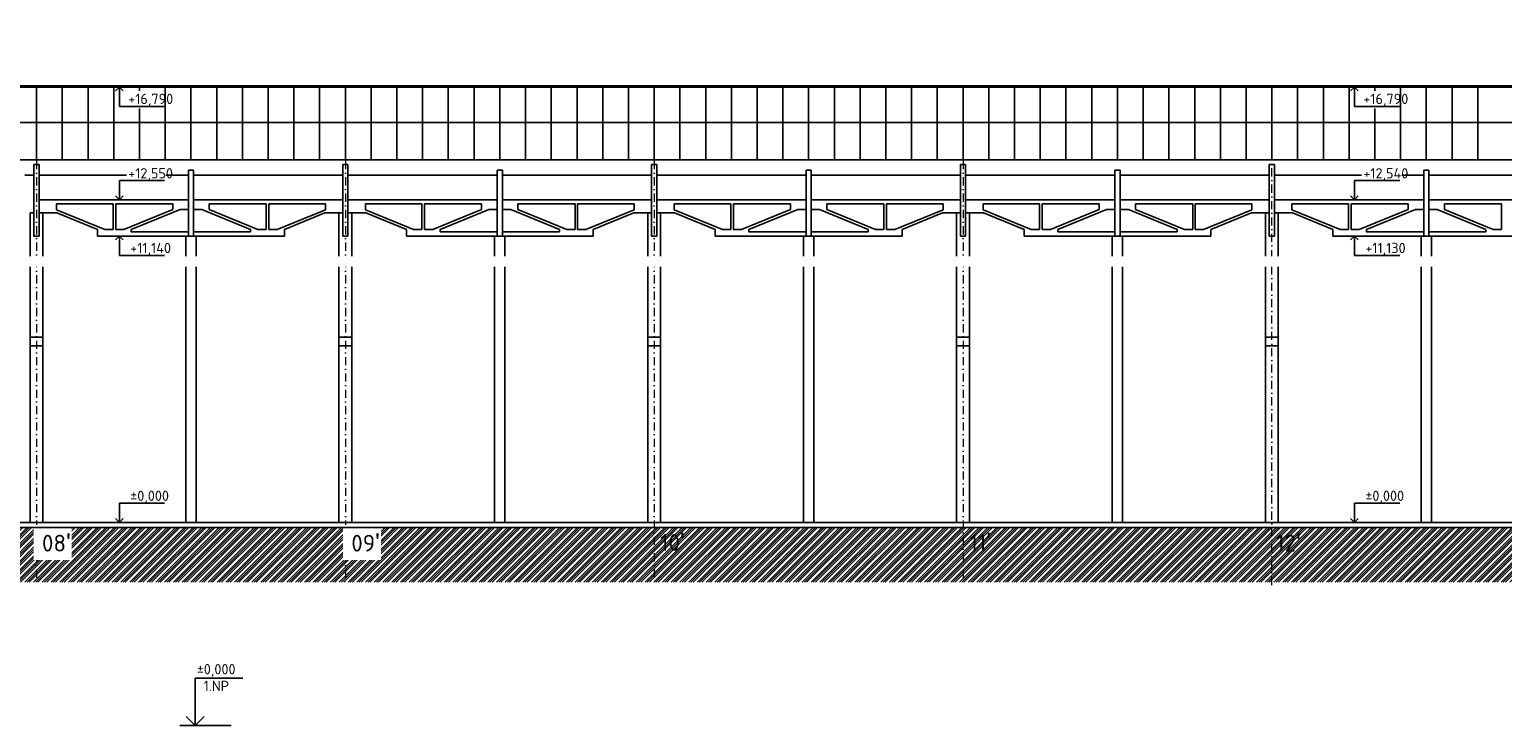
# Model space of a CAD drawing. Header units: millimetres. Extents: x -29085 to 3627694, y -159961 to 2281735.
# Tile 92 of 229: x 292204 to 349441, y 41753 to 68798. Entities that reach past the tile are written whole.
import ezdxf
from ezdxf import colors
from ezdxf.entities.mleader import LeaderData, LeaderLine
from ezdxf.enums import TextEntityAlignment as Align
from ezdxf.math import Vec2, Vec3

# ---------------------------------------------------------------- set-up
doc = ezdxf.new("R2010")
doc.units = ezdxf.units.MM
doc.linetypes.add('DASHDOT', pattern=[25.4, 12.7, -6.35, 0, -6.35])
doc.styles.add('A99_kota', font='isocpeur.ttf', dxfattribs={"height": 2})
doc.styles.add('A99_popis', font='isocpeur.ttf')
doc.styles.add('ad_popis 100', font='isocpeur.ttf', dxfattribs={"height": 200})

# ---------------------------------------------------------------- blocks, each defined once
blk = doc.blocks.new('*U50')
at = {"color": 0, "linetype": 'ByBlock', "lineweight": -2}
blk.add_line((-3, 0), (7, 0), dxfattribs=at)
for points in [[(0, 0), (0, 9.2), (0, 9.2), (9.21, 9.2)], [(-1.75, 1.75), (0, 0), (1.75, 1.75)]]:
    blk.add_lwpolyline(points, dxfattribs=at)
at = {"color": 0, "linetype": 'ByBlock', "lineweight": -2, "style": 'A99_kota'}
blk.add_attdef('VYSKA', text='', height=2, dxfattribs=at).set_placement((7.82, 11.95), align=Align.TOP_RIGHT)
blk.add_attdef('POPIS_001', (6.22, 6.7), '', height=2, dxfattribs=at)

msp = doc.modelspace()

# ---------------------------------------------------------------- hatches: boundary and pattern name
at = {"linetype": 'Continuous', "lineweight": 0}
h = msp.add_hatch(dxfattribs=at)
h.set_pattern_fill('ZEM_PUVODNI', color=251, scale=0.3, angle=90)
h.set_pattern_definition([(225, (-794946.05, 268613.25), (169.705627, -169.705627), []), (225, (-795030.9, 268613.25), (169.705627, -169.705627), []), (225, (-795115.76, 268613.25), (169.705627, -169.705627), [])])
h.paths.add_polyline_path([(210059, 49348.3), (210059, 47323.3), (369396.5, 47323.3), (369396.5, 49228.3), (365029, 49228.3), (365029, 49448.3), (219829, 49448.3), (219829, 49348.3), (219379, 49348.3)])

# ---------------------------------------------------------------- linework, layer by layer
at = {"color": 251}
for p, q in [((358429, 66610.6), (225979, 66610.6)), ((358379, 66560.6), (226029, 66560.6)), ((292479, 63729.2), (292479, 66560.6)), ((293479, 63729.2), (293479, 66560.6)), ((294479, 63729.2), (294479, 66560.6)), ((295479, 63729.2), (295479, 66560.6)), ((295697.4, 66560.6), (295547.8, 66410.7)), ((295697.4, 66560.6), (295697.4, 65811.7)), ((295697.4, 66560.6), (295846.9, 66410.7)), ((296479, 66413.8), (296479, 66560.6)), ((297479, 63729.2), (297479, 66560.6)), ((298479, 63729.2), (298479, 66560.6)), ((299479, 63729.2), (299479, 66560.6)), ((300479, 63729.2), (300479, 66560.6)), ((301479, 63729.2), (301479, 66560.6)), ((302479, 63729.2), (302479, 66560.6)), ((303479, 63729.2), (303479, 66560.6)), ((304479, 63729.2), (304479, 66560.6)), ((305479, 63729.2), (305479, 66560.6)), ((306479, 63729.2), (306479, 66560.6)), ((307479, 63729.2), (307479, 66560.6)), ((308479, 63729.2), (308479, 66560.6)), ((309479, 63729.2), (309479, 66560.6)), ((310479, 63729.2), (310479, 66560.6)), ((311479, 63729.2), (311479, 66560.6)), ((312479, 63729.2), (312479, 66560.6)), ((313479, 63729.2), (313479, 66560.6)), ((314479, 63729.2), (314479, 66560.6)), ((315479, 63729.2), (315479, 66560.6)), ((316479, 63729.2), (316479, 66560.6)), ((317479, 63729.2), (317479, 66560.6)), ((318479, 63729.2), (318479, 66560.6)), ((319479, 63729.2), (319479, 66560.6)), ((320479, 63729.2), (320479, 66560.6)), ((321479, 63729.2), (321479, 66560.6)), ((322479, 63729.2), (322479, 66560.6)), ((323479, 63729.2), (323479, 66560.6)), ((324479, 63729.2), (324479, 66560.6)), ((325479, 63729.2), (325479, 66560.6)), ((326479, 63729.2), (326479, 66560.6)), ((327479, 63729.2), (327479, 66560.6)), ((328479, 63729.2), (328479, 66560.6)), ((329479, 63729.2), (329479, 66560.6)), ((330479, 63729.2), (330479, 66560.6)), ((331479, 63729.2), (331479, 66560.6)), ((332479, 63729.2), (332479, 66560.6)), ((333479, 63729.2), (333479, 66560.6)), ((334479, 63729.2), (334479, 66560.6)), ((335479, 63729.2), (335479, 66560.6)), ((336479, 63729.2), (336479, 66560.6)), ((337479, 63729.2), (337479, 66560.6)), ((338479, 63729.2), (338479, 66560.6)), ((339479, 63729.2), (339479, 66560.6)), ((340479, 63729.2), (340479, 66560.6)), ((341479, 63729.2), (341479, 66560.6)), ((342479, 63729.2), (342479, 66560.6)), ((343479, 63729.2), (343479, 66560.6)), ((343688.3, 66560.6), (343538.7, 66410.7)), ((343688.3, 66560.6), (343688.3, 65811.7)), ((343688.3, 66560.6), (343837.8, 66410.7)), ((344479, 66413.8), (344479, 66560.6)), ((345479, 63729.2), (345479, 66560.6)), ((346479, 63729.2), (346479, 66560.6)), ((347479, 63729.2), (347479, 66560.6)), ((348479, 63729.2), (348479, 66560.6)), ((295697.4, 65811.7), (297453.9, 65811.7)), ((296479, 63729.2), (296479, 65726.9)), ((343688.3, 65811.7), (345444.8, 65811.7)), ((344479, 63729.2), (344479, 65726.9)), ((226029, 65181.2), (358379, 65181.2)), ((226029, 63729.2), (358379, 63729.2)), ((292379, 60768.3), (292379, 63548.3)), ((292579, 63548.3), (292379, 63548.3)), ((292379, 60768.3), (292379, 63548.3)), ((292579, 63548.3), (292379, 63548.3)), ((292579, 60768.3), (292579, 63548.3)), ((292579, 60768.3), (292579, 63548.3)), ((304379, 60768.3), (304379, 63548.3)), ((304579, 63548.3), (304379, 63548.3)), ((304379, 60768.3), (304379, 63548.3)), ((304579, 63548.3), (304379, 63548.3)), ((304579, 60768.3), (304579, 63548.3)), ((304579, 60768.3), (304579, 63548.3)), ((316379, 60768.3), (316379, 63548.3)), ((316579, 63548.3), (316379, 63548.3)), ((316379, 60768.3), (316379, 63548.3)), ((316579, 63548.3), (316379, 63548.3)), ((316579, 60768.3), (316579, 63548.3)), ((316579, 60768.3), (316579, 63548.3)), ((328379, 60768.3), (328379, 63548.3)), ((328579, 63548.3), (328379, 63548.3)), ((328379, 60768.3), (328379, 63548.3)), ((328579, 63548.3), (328379, 63548.3)), ((328579, 60768.3), (328579, 63548.3)), ((328579, 60768.3), (328579, 63548.3)), ((340379, 60768.3), (340379, 63548.3)), ((340579, 63548.3), (340379, 63548.3)), ((340379, 60768.3), (340379, 63548.3)), ((340579, 63548.3), (340379, 63548.3)), ((340579, 60768.3), (340579, 63548.3)), ((340579, 60768.3), (340579, 63548.3)), ((292379, 63132.8), (292029, 63132.8)), ((295974.6, 63132.8), (292579, 63132.8)), ((298379, 63132.8), (297500.9, 63132.8)), ((298379, 60768.3), (298379, 63328.3)), ((298579, 63328.3), (298379, 63328.3)), ((298579, 60768.3), (298579, 63328.3)), ((304379, 63132.8), (298579, 63132.8)), ((310379, 63132.8), (304579, 63132.8)), ((310379, 60768.3), (310379, 63328.3)), ((310579, 63328.3), (310379, 63328.3)), ((310579, 60768.3), (310579, 63328.3)), ((316379, 63132.8), (310579, 63132.8)), ((322379, 63132.8), (316579, 63132.8)), ((322379, 60768.3), (322379, 63328.3)), ((322579, 63328.3), (322379, 63328.3)), ((322579, 60768.3), (322579, 63328.3)), ((328379, 63132.8), (322579, 63132.8)), ((334379, 63132.8), (328579, 63132.8)), ((334379, 60768.3), (334379, 63328.3)), ((334579, 63328.3), (334379, 63328.3)), ((334579, 60768.3), (334579, 63328.3)), ((340379, 63132.8), (334579, 63132.8)), ((343965.6, 63132.8), (340579, 63132.8)), ((346379, 63132.8), (345523.8, 63132.8)), ((346379, 60768.3), (346379, 63328.3)), ((346579, 63328.3), (346379, 63328.3)), ((346579, 60768.3), (346579, 63328.3)), ((352379, 63132.8), (346579, 63132.8)), ((295697.4, 62178.3), (295697.4, 62927.2)), ((295697.4, 62927.2), (297453.9, 62927.2)), ((343688.3, 62178.3), (343688.3, 62927.2)), ((343688.3, 62927.2), (345444.8, 62927.2)), ((298379, 62178.3), (292579, 62178.3)), ((295454, 62017.3), (293255.8, 62017.3)), ((293255.8, 61794.4), (293255.8, 62017.3)), ((295454, 61030.1), (295454, 62017.3)), ((295697.4, 62178.3), (295547.8, 62328.2)), ((297771.6, 62017.3), (295554, 62017.3)), ((295554, 61030.1), (295554, 62017.3)), ((295697.4, 62178.3), (295846.9, 62328.2)), ((297771.6, 61802.3), (297771.6, 62017.3)), ((304379, 62178.3), (298579, 62178.3)), ((301404, 62017.3), (299186.3, 62017.3)), ((299186.3, 61802.3), (299186.3, 62017.3)), ((301404, 61030.1), (301404, 62017.3)), ((303702.1, 62017.3), (301504, 62017.3)), ((301504, 61030.1), (301504, 62017.3)), ((303702.1, 61794.4), (303702.1, 62017.3)), ((310379, 62178.3), (304579, 62178.3)), ((307454, 62017.3), (305255.8, 62017.3)), ((305255.8, 61794.4), (305255.8, 62017.3)), ((307454, 61030.1), (307454, 62017.3)), ((309771.6, 62017.3), (307554, 62017.3)), ((307554, 61030.1), (307554, 62017.3)), ((309771.6, 61802.3), (309771.6, 62017.3)), ((316379, 62178.3), (310579, 62178.3)), ((313404, 62017.3), (311186.3, 62017.3)), ((311186.3, 61802.3), (311186.3, 62017.3)), ((313404, 61030.1), (313404, 62017.3)), ((315702.1, 62017.3), (313504, 62017.3)), ((313504, 61030.1), (313504, 62017.3)), ((315702.1, 61794.4), (315702.1, 62017.3)), ((322379, 62178.3), (316579, 62178.3)), ((319454, 62017.3), (317255.8, 62017.3)), ((317255.8, 61794.4), (317255.8, 62017.3)), ((319454, 61030.1), (319454, 62017.3)), ((321771.6, 62017.3), (319554, 62017.3)), ((319554, 61030.1), (319554, 62017.3)), ((321771.6, 61802.3), (321771.6, 62017.3)), ((328379, 62178.3), (322579, 62178.3)), ((325404, 62017.3), (323186.3, 62017.3)), ((323186.3, 61802.3), (323186.3, 62017.3)), ((325404, 61030.1), (325404, 62017.3)), ((327702.1, 62017.3), (325504, 62017.3)), ((325504, 61030.1), (325504, 62017.3)), ((327702.1, 61794.4), (327702.1, 62017.3)), ((334379, 62178.3), (328579, 62178.3)), ((331454, 62017.3), (329255.8, 62017.3)), ((329255.8, 61794.4), (329255.8, 62017.3)), ((331454, 61030.1), (331454, 62017.3)), ((333771.6, 62017.3), (331554, 62017.3)), ((331554, 61030.1), (331554, 62017.3)), ((333771.6, 61802.3), (333771.6, 62017.3)), ((340379, 62178.3), (334579, 62178.3)), ((337404, 62017.3), (335186.3, 62017.3)), ((335186.3, 61802.3), (335186.3, 62017.3)), ((337404, 61030.1), (337404, 62017.3)), ((339702.1, 62017.3), (337504, 62017.3)), ((337504, 61030.1), (337504, 62017.3)), ((339702.1, 61794.4), (339702.1, 62017.3)), ((346379, 62178.3), (340579, 62178.3)), ((343454, 62017.3), (341255.8, 62017.3)), ((341255.8, 61794.4), (341255.8, 62017.3)), ((343454, 61030.1), (343454, 62017.3)), ((343688.3, 62178.3), (343538.7, 62328.2)), ((345771.6, 62017.3), (343554, 62017.3)), ((343554, 61030.1), (343554, 62017.3)), ((343688.3, 62178.3), (343837.8, 62328.2)), ((345771.6, 61802.3), (345771.6, 62017.3)), ((352379, 62178.3), (346579, 62178.3)), ((349404, 62017.3), (347186.3, 62017.3)), ((347186.3, 61802.3), (347186.3, 62017.3)), ((349404, 61030.1), (349404, 62017.3)), ((292229, 49648.3), (292229, 61671.4)), ((292379, 61671.4), (292229, 61671.4)), ((292579, 61671.4), (293273.8, 61671.4)), ((292729, 49648.3), (292729, 61671.4)), ((295132.4, 61030.1), (293255.8, 61794.4)), ((294848.5, 61030.1), (293273.8, 61671.4)), ((295875.5, 61030.1), (297771.6, 61802.3)), ((296159.5, 61030.1), (298055.6, 61802.3)), ((298055.6, 61802.3), (298379, 61802.3)), ((298902.3, 61802.3), (298579, 61802.3)), ((300798.5, 61030.1), (298902.3, 61802.3)), ((301082.4, 61030.1), (299186.3, 61802.3)), ((301825.5, 61030.1), (303702.1, 61794.4)), ((302109.5, 61030.1), (303684.1, 61671.4)), ((304379, 61671.4), (303684.1, 61671.4)), ((304229, 49648.3), (304229, 61671.4)), ((304579, 61671.4), (305273.8, 61671.4)), ((304729, 49648.3), (304729, 61671.4)), ((307132.4, 61030.1), (305255.8, 61794.4)), ((306848.5, 61030.1), (305273.8, 61671.4)), ((307875.5, 61030.1), (309771.6, 61802.3)), ((308159.5, 61030.1), (310055.6, 61802.3)), ((310055.6, 61802.3), (310379, 61802.3)), ((310902.3, 61802.3), (310579, 61802.3)), ((312798.5, 61030.1), (310902.3, 61802.3)), ((313082.4, 61030.1), (311186.3, 61802.3)), ((313825.5, 61030.1), (315702.1, 61794.4)), ((314109.5, 61030.1), (315684.1, 61671.4)), ((316379, 61671.4), (315684.1, 61671.4)), ((316229, 49648.3), (316229, 61671.4)), ((316579, 61671.4), (317273.8, 61671.4)), ((316729, 49648.3), (316729, 61671.4)), ((319132.4, 61030.1), (317255.8, 61794.4)), ((318848.5, 61030.1), (317273.8, 61671.4)), ((319875.5, 61030.1), (321771.6, 61802.3)), ((320159.5, 61030.1), (322055.6, 61802.3)), ((322055.6, 61802.3), (322379, 61802.3)), ((322902.3, 61802.3), (322579, 61802.3)), ((324798.5, 61030.1), (322902.3, 61802.3)), ((325082.4, 61030.1), (323186.3, 61802.3)), ((325825.5, 61030.1), (327702.1, 61794.4)), ((326109.5, 61030.1), (327684.1, 61671.4)), ((328379, 61671.4), (327684.1, 61671.4)), ((328229, 49648.3), (328229, 61671.4)), ((328579, 61671.4), (329273.8, 61671.4)), ((328729, 49648.3), (328729, 61671.4)), ((331132.4, 61030.1), (329255.8, 61794.4)), ((330848.5, 61030.1), (329273.8, 61671.4)), ((331875.5, 61030.1), (333771.6, 61802.3)), ((332159.5, 61030.1), (334055.6, 61802.3)), ((334055.6, 61802.3), (334379, 61802.3)), ((334902.3, 61802.3), (334579, 61802.3)), ((336798.5, 61030.1), (334902.3, 61802.3)), ((337082.4, 61030.1), (335186.3, 61802.3)), ((337825.5, 61030.1), (339702.1, 61794.4)), ((338109.5, 61030.1), (339684.1, 61671.4)), ((340379, 61671.4), (339684.1, 61671.4)), ((340229, 49648.3), (340229, 61671.4)), ((340579, 61671.4), (341273.8, 61671.4)), ((340729, 49648.3), (340729, 61671.4)), ((343132.4, 61030.1), (341255.8, 61794.4)), ((342848.5, 61030.1), (341273.8, 61671.4)), ((343875.5, 61030.1), (345771.6, 61802.3)), ((344159.5, 61030.1), (346055.6, 61802.3)), ((346055.6, 61802.3), (346379, 61802.3)), ((346902.3, 61802.3), (346579, 61802.3)), ((348798.5, 61030.1), (346902.3, 61802.3)), ((349082.4, 61030.1), (347186.3, 61802.3)), ((292379, 60768.3), (292579, 60768.3)), ((294848.5, 60768.3), (294848.5, 61030.1)), ((302109.5, 60768.3), (294848.5, 60768.3)), ((295132.4, 61030.1), (295454, 61030.1)), ((295697.4, 60768.3), (295547.8, 60618.3)), ((295554, 61030.1), (295875.5, 61030.1)), ((295697.4, 60768.3), (295697.4, 60019.3)), ((295697.4, 60768.3), (295846.9, 60618.3)), ((296159.5, 61030.1), (296159.5, 60929.2)), ((298379, 60929.2), (296159.5, 60929.2)), ((298279, 49648.3), (298279, 60768.3)), ((298379, 60768.3), (298579, 60768.3)), ((300798.5, 60929.2), (298579, 60929.2)), ((298679, 49648.3), (298679, 60768.3)), ((300798.5, 61030.1), (300798.5, 60929.2)), ((301404, 61030.1), (301082.4, 61030.1)), ((301825.5, 61030.1), (301504, 61030.1)), ((302109.5, 60768.3), (302109.5, 61030.1)), ((304379, 60768.3), (304579, 60768.3)), ((306848.5, 60768.3), (306848.5, 61030.1)), ((314109.5, 60768.3), (306848.5, 60768.3)), ((307132.4, 61030.1), (307454, 61030.1)), ((307554, 61030.1), (307875.5, 61030.1)), ((308159.5, 61030.1), (308159.5, 60929.2)), ((310379, 60929.2), (308159.5, 60929.2)), ((310279, 49648.3), (310279, 60768.3)), ((310379, 60768.3), (310579, 60768.3)), ((312798.5, 60929.2), (310579, 60929.2)), ((310679, 49648.3), (310679, 60768.3)), ((312798.5, 61030.1), (312798.5, 60929.2)), ((313404, 61030.1), (313082.4, 61030.1)), ((313825.5, 61030.1), (313504, 61030.1)), ((314109.5, 60768.3), (314109.5, 61030.1)), ((316379, 60768.3), (316579, 60768.3)), ((318848.5, 60768.3), (318848.5, 61030.1)), ((326109.5, 60768.3), (318848.5, 60768.3)), ((319132.4, 61030.1), (319454, 61030.1)), ((319554, 61030.1), (319875.5, 61030.1)), ((320159.5, 61030.1), (320159.5, 60929.2)), ((322379, 60929.2), (320159.5, 60929.2)), ((322279, 49648.3), (322279, 60768.3)), ((322379, 60768.3), (322579, 60768.3)), ((324798.5, 60929.2), (322579, 60929.2)), ((322679, 49648.3), (322679, 60768.3)), ((324798.5, 61030.1), (324798.5, 60929.2)), ((325404, 61030.1), (325082.4, 61030.1)), ((325825.5, 61030.1), (325504, 61030.1)), ((326109.5, 60768.3), (326109.5, 61030.1)), ((328379, 60768.3), (328579, 60768.3)), ((330848.5, 60768.3), (330848.5, 61030.1)), ((338109.5, 60768.3), (330848.5, 60768.3)), ((331132.4, 61030.1), (331454, 61030.1)), ((331554, 61030.1), (331875.5, 61030.1)), ((332159.5, 61030.1), (332159.5, 60929.2)), ((334379, 60929.2), (332159.5, 60929.2)), ((334279, 49648.3), (334279, 60768.3)), ((334379, 60768.3), (334579, 60768.3)), ((336798.5, 60929.2), (334579, 60929.2)), ((334679, 49648.3), (334679, 60768.3)), ((336798.5, 61030.1), (336798.5, 60929.2)), ((337404, 61030.1), (337082.4, 61030.1)), ((337825.5, 61030.1), (337504, 61030.1)), ((338109.5, 60768.3), (338109.5, 61030.1)), ((340379, 60768.3), (340579, 60768.3)), ((342848.5, 60768.3), (342848.5, 61030.1)), ((350109.5, 60768.3), (342848.5, 60768.3)), ((343132.4, 61030.1), (343454, 61030.1)), ((343688.3, 60768.3), (343538.7, 60618.3)), ((343554, 61030.1), (343875.5, 61030.1)), ((343688.3, 60768.3), (343688.3, 60019.3)), ((343688.3, 60768.3), (343837.8, 60618.3)), ((344159.5, 61030.1), (344159.5, 60929.2)), ((346379, 60929.2), (344159.5, 60929.2)), ((346279, 49648.3), (346279, 60768.3)), ((346379, 60768.3), (346579, 60768.3)), ((348798.5, 60929.2), (346579, 60929.2)), ((346679, 49648.3), (346679, 60768.3)), ((348798.5, 61030.1), (348798.5, 60929.2)), ((349404, 61030.1), (349082.4, 61030.1)), ((295697.4, 60019.3), (297453.9, 60019.3)), ((343688.3, 60019.3), (345444.8, 60019.3)), ((292729, 56847.9), (292229, 56847.9)), ((304729, 56847.9), (304229, 56847.9)), ((316729, 56847.9), (316229, 56847.9)), ((328729, 56847.9), (328229, 56847.9)), ((340729, 56847.9), (340229, 56847.9)), ((292729, 56508.3), (292229, 56508.3)), ((304729, 56508.3), (304229, 56508.3)), ((316729, 56508.3), (316229, 56508.3)), ((328729, 56508.3), (328229, 56508.3)), ((340729, 56508.3), (340229, 56508.3)), ((295697.4, 49648.3), (295697.4, 50397.2)), ((295697.4, 50397.2), (297453.9, 50397.2)), ((343688.3, 49648.3), (343688.3, 50397.2)), ((343688.3, 50397.2), (345444.8, 50397.2)), ((295697.4, 49648.3), (295547.8, 49798.2)), ((295697.4, 49648.3), (295846.9, 49798.2)), ((343688.3, 49648.3), (343538.7, 49798.2)), ((343688.3, 49648.3), (343837.8, 49798.2)), ((220179, 49648.3), (364729, 49648.3))]:
    msp.add_line(p, q, dxfattribs=at)
at = {"color": 251, "linetype": 'DASHDOT', "lineweight": 5, "ltscale": 25}
for p, q in [((292479, 65598.3), (292479, 47208.3)), ((304479, 65598.3), (304479, 47208.3)), ((316479, 65598.3), (316479, 47208.3)), ((328479, 65598.3), (328479, 47208.3)), ((340479, 47208.3), (340479, 65598.3))]:
    msp.add_line(p, q, dxfattribs=at)

# ---------------------------------------------------------------- block references
at = {"color": 251}
ref = msp.add_blockref('*U50', (298647.1, 41753.3), dxfattribs=dict(at, xscale=200, yscale=200, zscale=200))
ref.add_attrib('VYSKA', '±0,000', dxfattribs={"color": 0, "linetype": 'ByBlock', "lineweight": -2, "height": 400, "style": 'A99_kota'}).set_placement((300210.9, 44143.3), align=Align.TOP_RIGHT)
ref.add_attrib('POPIS_001', '1.NP ', (298970.9, 43093.3), dxfattribs={"color": 0, "linetype": 'ByBlock', "lineweight": -2, "height": 400, "style": 'A99_kota'})

# ---------------------------------------------------------------- texts
at = {"color": 251, "style": 'A99_popis'}
for s, p in [('+16,790 ', (296041.7, 65901.4)), ('+16,790 ', (344032.6, 65901.4)), ('+12,550', (296041.7, 63009.9)), ('+12,540', (344032.6, 63009.9)), ('+11,140 ', (296120.1, 60109)), ('+11,130 ', (344111, 60109)), ('%%P0,000', (296120.1, 50479.9)), ('%%P0,000', (344111, 50479.9))]:
    msp.add_text(s, height=400, dxfattribs=at).set_placement(p)
at = {"color": 251, "lineweight": 0, "char_height": 650, "attachment_point": 1, "style": 'ad_popis 100'}
for s, insert in [("10{\\fArial|b0|i0|c238|p34;\\H1.08333x;'}", (316709, 49246.8)), ("11{\\fArial|b0|i0|c238|p34;\\H1.08333x;'}", (328729, 49246.8)), ("12{\\fArial|b0|i0|c238|p34;\\H1.08333x;'}", (340649, 49216.8))]:
    msp.add_mtext_dynamic_manual_height_columns(s, width=832.5, gutter_width=1000, heights=[0], dxfattribs=dict(at, insert=insert))

# ---------------------------------------------------------------- next in the draw order: texts
at = {"color": 251, "lineweight": 0, "char_height": 650, "attachment_point": 1, "style": 'ad_popis 100', "bg_fill": 2}
for s, insert in [("08{\\fArial|b0|i0|c238|p34;\\H1.08333x;'}", (292689, 49218.3)), ("09{\\fArial|b0|i0|c238|p34;\\H1.08333x;'}", (304709, 49218.3))]:
    msp.add_mtext_dynamic_manual_height_columns(s, width=832.5, gutter_width=1000, heights=[0], dxfattribs=dict(at, insert=insert))

# ---------------------------------------------------------------- next in the draw order: leaders
at = {"color": 251, "lineweight": 9}
ml = msp.add_multileader_mtext('Standard', dxfattribs=at)
ml.set_content('\\A1;{\\C256;demontáž pásového světlíku}', color=1, style='A99_popis')
ml.set_leader_properties(color=256, linetype='ByLayer', lineweight=-1)
ml.build(insert=Vec2(0, 0))
ml.multileader.update_dxf_attribs({"dogleg_length": 1, "arrow_head_size": 300, "scale": 200})
ctx = ml.context
ctx.base_point, ctx.scale, ctx.char_height, ctx.arrow_head_size, ctx.landing_gap_size, ctx.plane_origin = Vec3(229029, 68458.3), 200, 400, 300, 250, Vec3(231834, 60672.1)
notes = []
notes.append((ctx, [(0, (1, 1, 0), (228384, 68458.3), (1, 0), 645, [(0, [(228384, 66610.6)], 0, [])])]))
ctx.mtext.insert, ctx.mtext.width, ctx.mtext.defined_height, ctx.mtext.flow_direction = Vec3(229279, 68718.3), 7477.425, 1693.3, 5
ctx.mtext.has_bg_fill, ctx.mtext.bg_color, ctx.mtext.bg_scale_factor, ctx.mtext.bg_transparency, ctx.mtext.use_window_bg_color = 1, -1073741824, 1, 0, 1
ml = msp.add_multileader_mtext('Standard', dxfattribs=at)
ml.set_content('\\A1;{\\C256;vybourání oken a dozdění okenních otvorů}', color=1, style='A99_popis')
ml.set_leader_properties(color=256, linetype='ByLayer', lineweight=-1)
ml.build(insert=Vec2(0, 0))
ml.multileader.update_dxf_attribs({"dogleg_length": 1, "arrow_head_size": 300, "scale": 200})
ctx = ml.context
ctx.base_point, ctx.scale, ctx.char_height, ctx.arrow_head_size, ctx.landing_gap_size, ctx.plane_origin = Vec3(212971.5, 59778), 200, 400, 300, 250, Vec3(215114, 48932.2)
notes.append((ctx, [(0, (1, 1, 0), (218256.5, 59778), (-1, 0), 585, [(0, [(219379, 59778.3)], 0, [])])]))
ctx.mtext.insert, ctx.mtext.width, ctx.mtext.defined_height, ctx.mtext.flow_direction = Vec3(213221.5, 59978), 4450, 1693.3, 5
ctx.mtext.has_bg_fill, ctx.mtext.bg_color, ctx.mtext.bg_scale_factor, ctx.mtext.bg_transparency, ctx.mtext.use_window_bg_color = 1, -1073741824, 1, 0, 1
for ctx, leaders in notes:
    for number, flags, end, landing, length, lines in leaders:
        leader = LeaderData()
        leader.index, (leader.has_last_leader_line, leader.has_dogleg_vector, leader.attachment_direction) = number, flags
        leader.last_leader_point, leader.dogleg_vector, leader.dogleg_length = Vec3(end), Vec3(landing), length
        for number, points, colour, breaks in lines:
            line = LeaderLine()
            line.index, line.vertices, line.color, line.breaks = number, Vec3.list(points), colors.encode_raw_color(colour), breaks
            leader.lines.append(line)
        ctx.leaders.append(leader)

# ---------------------------------------------------------------- next in the draw order: linework, layer by layer
at = {"color": 251}
msp.add_line((219829, 49448.3), (364729, 49448.3), dxfattribs=at)

doc.saveas('drawing.dxf')
